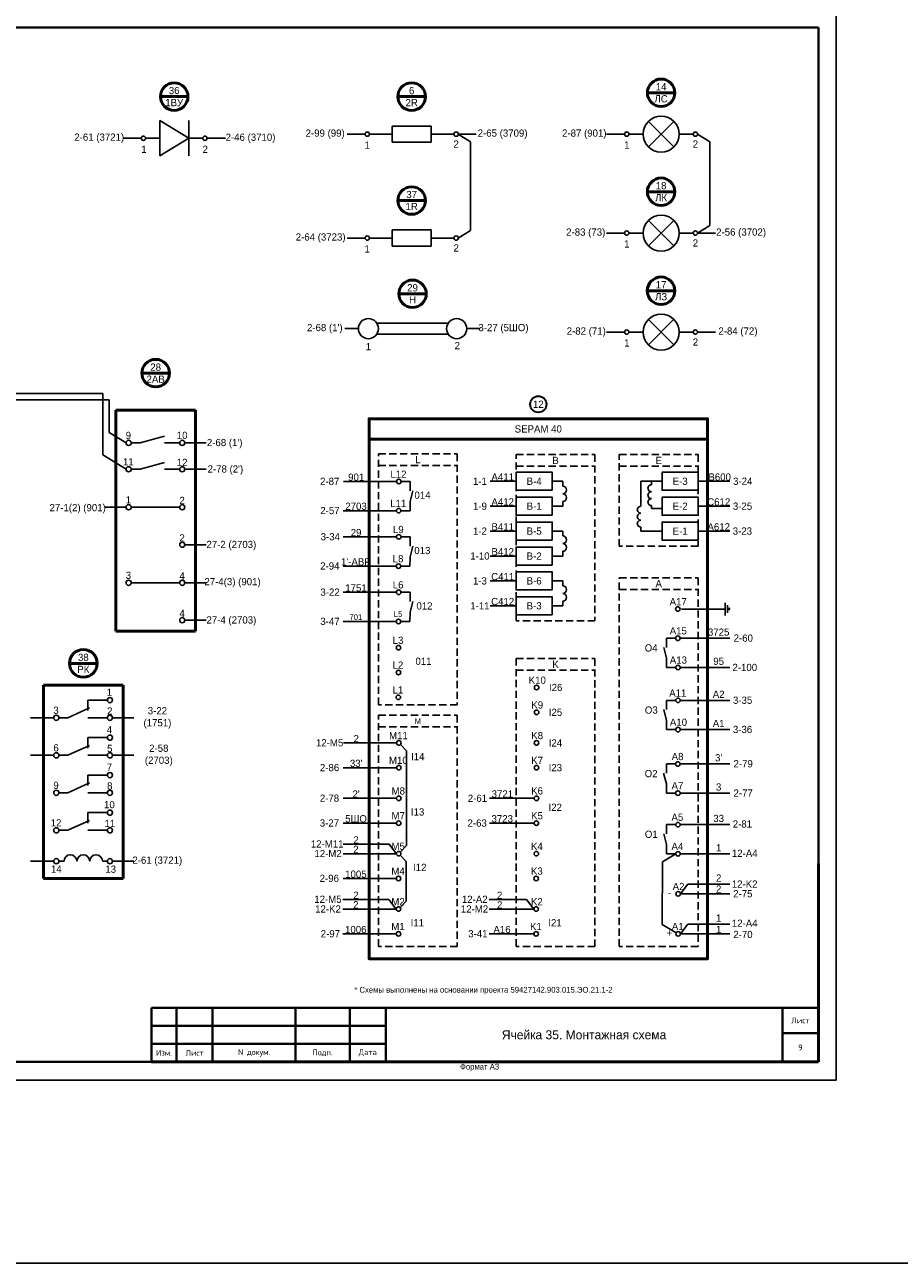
# Model space of a CAD drawing. Header units: millimetres. Extents: x 4897 to 12009, y -3017 to 2708.
# Tile 55 of 86: x 8818 to 9061, y -712 to -368. Entities that reach past the tile are written whole.
import ezdxf

# ---------------------------------------------------------------- set-up
doc = ezdxf.new("R2010")
doc.units = ezdxf.units.MM
doc.linetypes.add('JIS_02_2.0', pattern=[3, 2, -1])
doc.layers.add('основная 0.5', color=7, linetype='Continuous', lineweight=50)
doc.styles.add('SIMPLEX', font='txt', dxfattribs={"height": 5})

msp = doc.modelspace()

# ---------------------------------------------------------------- linework, layer by layer
for p, q in [((9043.04, -660.79), (9043.04, -363.74)), ((8855.43, -394.5), (8855.43, -404.34)), ((8855.43, -394.5), (8863.47, -399.42)), ((8863.47, -394.5), (8863.47, -404.34)), ((8912.38, -398.3), (8907.38, -398.3)), ((8913.58, -398.3), (8919.9, -398.3)), ((8919.9, -396.05), (8919.9, -400.56)), ((8930.73, -396.05), (8919.9, -396.05)), ((8930.73, -400.56), (8930.73, -396.05)), ((8930.73, -398.3), (8937.05, -398.3)), ((8938.24, -398.3), (8943.24, -398.3)), ((8938.24, -398.3), (8941.61, -400.38)), ((8984.37, -398.3), (8979.37, -398.3)), ((8989.49, -398.3), (8985.57, -398.3)), ((9003.41, -398.3), (8999.49, -398.3)), ((9004.61, -398.3), (9007.97, -400.38)), ((8845.23, -399.42), (8850.31, -399.42)), ((8851.51, -399.42), (8855.43, -399.42)), ((8863.47, -399.42), (8855.43, -404.34)), ((8863.47, -399.42), (8867.39, -399.42)), ((8868.59, -399.42), (8873.67, -399.42)), ((8919.9, -400.56), (8930.73, -400.56)), ((8941.61, -400.38), (8941.61, -425.05)), ((9007.97, -400.38), (9007.97, -423.68)), ((8919.9, -424.88), (8919.9, -429.39)), ((8930.73, -424.88), (8919.9, -424.88)), ((8930.73, -429.39), (8930.73, -424.88)), ((8938.24, -427.13), (8941.61, -425.05)), ((8984.37, -425.76), (8979.37, -425.76)), ((8989.49, -425.76), (8985.57, -425.76)), ((9003.41, -425.76), (8999.49, -425.76)), ((9004.61, -425.76), (9007.97, -423.68)), ((9004.61, -425.76), (9009.61, -425.76)), ((8912.38, -427.13), (8907.38, -427.13)), ((8913.58, -427.13), (8919.9, -427.13)), ((8919.9, -429.39), (8930.73, -429.39)), ((8930.73, -427.13), (8937.05, -427.13)), ((8906.78, -452.27), (8910.51, -452.27)), ((8915.66, -450.76), (8935.43, -450.76)), ((8940.58, -452.27), (8944.32, -452.27)), ((8984.37, -453.23), (8979.37, -453.23)), ((8989.49, -453.23), (8985.57, -453.23)), ((9003.41, -453.23), (8999.49, -453.23)), ((9004.61, -453.23), (9009.61, -453.23)), ((8915.66, -453.78), (8935.43, -453.78)), ((8775.45, -470.23), (8839.62, -470.23)), ((8839.62, -487.28), (8839.62, -470.23)), ((8777.27, -472.05), (8841.45, -472.05)), ((8841.45, -481.09), (8841.45, -472.05)), ((8846.09, -483.97), (8841.45, -481.09)), ((8847.53, -483.97), (8850.05, -483.97)), ((8856.72, -482.11), (8850.05, -483.97)), ((8856.72, -483.97), (8860.97, -483.97)), ((8862.41, -483.97), (8868.31, -483.97)), ((8846.09, -491.29), (8839.62, -487.28)), ((8847.53, -491.29), (8850.05, -491.29)), ((8856.72, -489.43), (8850.05, -491.29)), ((8856.72, -491.29), (8860.97, -491.29)), ((8862.41, -491.29), (8868.31, -491.29)), ((8921.14, -494.69), (8906.37, -494.69)), ((8924.9, -494.69), (8922.36, -494.69)), ((8924.9, -494.69), (8924.89, -497.24)), ((8954.28, -494.62), (8947.07, -494.62)), ((8964.28, -494.62), (8967.22, -494.62)), ((8967.22, -494.62), (8967.22, -495.94)), ((8994.77, -494.62), (8988.87, -494.62)), ((8988.87, -494.62), (8988.87, -501.55)), ((8991.82, -494.62), (8991.82, -495.59)), ((9004.77, -494.62), (9013.54, -494.62)), ((8925.67, -497.24), (8924.89, -500.24)), ((8924.89, -500.24), (8924.88, -502.79)), ((8954.28, -501.54), (8947.07, -501.54)), ((8964.28, -501.54), (8967.22, -501.54)), ((8967.22, -500.23), (8967.22, -501.54)), ((8991.82, -501.37), (8991.82, -502.19)), ((9004.77, -501.54), (9013.54, -501.54)), ((8840.19, -501.83), (8846.09, -501.83)), ((8847.53, -501.83), (8860.97, -501.83)), ((8921.08, -502.79), (8906.31, -502.79)), ((8924.88, -502.79), (8922.34, -502.79)), ((8994.77, -502.19), (8991.82, -502.19)), ((8994.77, -502.19), (8991.82, -502.19)), ((8954.28, -508.45), (8947.07, -508.45)), ((8964.28, -508.45), (8967.22, -508.45)), ((8967.22, -508.45), (8967.22, -509.77)), ((8988.87, -507.33), (8988.87, -508.45)), ((8994.77, -508.45), (8988.87, -508.45)), ((9004.77, -508.45), (9013.54, -508.45)), ((8921.1, -510.05), (8906.33, -510.05)), ((8924.86, -510.05), (8922.32, -510.05)), ((8924.86, -510.05), (8924.85, -512.61)), ((8862.41, -512.23), (8868.31, -512.23)), ((8925.63, -512.61), (8924.85, -515.61)), ((8954.28, -515.37), (8947.07, -515.37)), ((8964.28, -515.37), (8967.22, -515.37)), ((8967.22, -514.06), (8967.22, -515.37)), ((8921.04, -518.16), (8906.27, -518.16)), ((8924.84, -518.16), (8922.3, -518.16)), ((8924.85, -515.61), (8924.84, -518.16)), ((8954.28, -522.28), (8947.07, -522.28)), ((8964.28, -522.28), (8967.22, -522.28)), ((8967.22, -522.28), (8967.22, -523.6)), ((8847.53, -522.78), (8860.97, -522.78)), ((8862.41, -522.78), (8868.31, -522.78)), ((8921.06, -525.42), (8906.29, -525.42)), ((8924.86, -525.42), (8922.32, -525.42)), ((8924.86, -525.42), (8924.85, -527.98)), ((8925.63, -527.98), (8924.85, -530.98)), ((8954.28, -529.19), (8947.07, -529.19)), ((8964.28, -529.19), (8967.22, -529.19)), ((8967.22, -527.89), (8967.22, -529.19)), ((9012.22, -531.83), (9012.22, -528.33)), ((9012.92, -531.13), (9012.92, -529.03)), ((8924.85, -530.98), (8924.84, -533.53)), ((9000.12, -530.08), (9007.74, -530.08)), ((9012.22, -530.08), (9007.37, -530.08)), ((9013.23, -530.43), (9013.23, -529.73)), ((9013.23, -529.73), (9013.59, -530.08)), ((9013.23, -530.43), (9013.59, -530.08)), ((8862.41, -533.18), (8868.31, -533.18)), ((8921.04, -533.53), (8906.27, -533.53)), ((8924.84, -533.53), (8922.3, -533.53)), ((8995.97, -538.18), (8995.98, -540.74)), ((8995.97, -538.18), (8998.51, -538.18)), ((8999.77, -538.18), (9013.54, -538.18)), ((8995.2, -540.74), (8995.98, -543.74)), ((8995.98, -543.74), (8995.99, -546.29)), ((8995.99, -546.29), (8998.53, -546.29)), ((8999.79, -546.29), (9013.54, -546.29)), ((8840.91, -555.36), (8835.48, -555.36)), ((8835.48, -555.36), (8835.48, -558.25)), ((8996, -555.42), (8996.01, -557.97)), ((8996, -555.42), (8998.54, -555.42)), ((8999.8, -555.42), (9013.54, -555.42)), ((8835.95, -557.5), (8829.99, -560.26)), ((8995.23, -557.97), (8996.01, -560.97)), ((8819.6, -560.26), (8826.03, -560.26)), ((8827.47, -560.26), (8829.99, -560.26)), ((8840.91, -560.26), (8835.48, -560.26)), ((8842.34, -560.26), (8848.25, -560.26)), ((8996.01, -560.97), (8996.02, -563.53)), ((8996.02, -563.53), (8998.56, -563.53)), ((8999.82, -563.53), (9013.54, -563.53)), ((8840.91, -565.76), (8835.48, -565.76)), ((8835.48, -565.76), (8835.48, -568.65)), ((8835.95, -567.91), (8829.99, -570.67)), ((8921.14, -567.23), (8906.37, -567.23)), ((8922.2, -567.68), (8923.9, -569.43)), ((8923.9, -569.43), (8923.88, -595.71)), ((8819.6, -570.67), (8826.03, -570.67)), ((8827.47, -570.67), (8829.99, -570.67)), ((8840.91, -570.67), (8835.48, -570.67)), ((8842.34, -570.67), (8848.25, -570.67)), ((8995.96, -573.06), (8995.97, -575.61)), ((8995.96, -573.06), (8998.5, -573.06)), ((8999.76, -573.06), (9013.54, -573.06)), ((8840.91, -576.17), (8835.48, -576.17)), ((8835.48, -576.17), (8835.48, -579.06)), ((8921.12, -574.11), (8906.35, -574.11)), ((8995.19, -575.61), (8995.97, -578.61)), ((8835.95, -578.31), (8829.99, -581.07)), ((8995.97, -578.61), (8995.98, -581.16)), ((8827.47, -581.07), (8829.99, -581.07)), ((8840.91, -581.07), (8835.48, -581.07)), ((8921.1, -582.6), (8906.33, -582.6)), ((8959.28, -582.6), (8946.9, -582.6)), ((8995.98, -581.16), (8998.52, -581.16)), ((8999.78, -581.16), (9013.54, -581.16)), ((8840.91, -586.57), (8835.48, -586.57)), ((8835.48, -586.57), (8835.48, -589.46)), ((8835.95, -588.71), (8829.99, -591.47)), ((8921.08, -589.48), (8906.31, -589.48)), ((8959.26, -589.48), (8946.88, -589.48)), ((8996, -589.9), (8996.01, -592.45)), ((8996, -589.9), (8998.54, -589.9)), ((8999.8, -589.9), (9013.54, -589.9)), ((8827.47, -591.47), (8829.99, -591.47)), ((8840.91, -591.47), (8835.48, -591.47)), ((8995.23, -592.45), (8996.01, -595.45)), ((8919.04, -595.28), (8906.29, -595.28)), ((8921.06, -597.96), (8906.29, -597.96)), ((8921.06, -597.96), (8919.04, -595.28)), ((8923.88, -595.71), (8922.13, -597.51)), ((8996.01, -595.45), (8996.02, -598)), ((8826.03, -600.06), (8819.6, -600.06)), ((8828.89, -600.06), (8827.47, -600.06)), ((8839.57, -600.06), (8840.91, -600.06)), ((8842.34, -600.06), (8848.25, -600.06)), ((8922.13, -598.42), (8923.83, -600.17)), ((8923.83, -600.17), (8923.8, -611.12)), ((8994.84, -600.19), (8994.79, -617.6)), ((8998.56, -598), (8994.84, -600.19)), ((8996.02, -598), (8998.56, -598)), ((8999.82, -598), (9013.56, -598)), ((8921.04, -604.85), (8906.27, -604.85)), ((8999.84, -609.11), (9001.86, -606.42)), ((9001.86, -606.42), (9013.54, -606.42)), ((8919, -610.65), (8906.26, -610.65)), ((8921.02, -613.33), (8919, -610.65)), ((8923.8, -611.12), (8922.09, -612.88)), ((8957.18, -610.65), (8946.8, -610.65)), ((8959.21, -613.33), (8957.18, -610.65)), ((8999.84, -609.11), (9013.54, -609.11)), ((8921.02, -613.33), (8906.26, -613.33)), ((8959.21, -613.33), (8946.8, -613.33)), ((8994.79, -617.6), (8998.68, -619.9)), ((8999.85, -620.22), (9001.88, -617.53)), ((9001.88, -617.53), (9013.56, -617.53)), ((8921.01, -620.22), (8906.24, -620.22)), ((8959.19, -620.22), (8946.8, -620.22)), ((8999.85, -620.22), (9013.54, -620.22)), ((8623.03, -660.79), (9043.04, -660.79))]:
    msp.add_line(p, q)
at = {"lineweight": 40}
for p, q in [((8643.03, -368.74), (9038.12, -368.74)), ((9038.12, -368.74), (9038.12, -655.74)), ((8853.12, -640.74), (8918.12, -640.74)), ((9028.12, -640.74), (9028.12, -655.74)), ((8853.12, -645.74), (8918.12, -645.74)), ((9028.12, -647.74), (9038.12, -647.74)), ((8853.12, -650.74), (8918.12, -650.74)), ((8643.03, -655.74), (9038.12, -655.74))]:
    msp.add_line(p, q, dxfattribs=at)
at = {"lineweight": 50}
for p, q in [((8863.27, -387.88), (8855.63, -387.88)), ((8929.14, -387.88), (8921.49, -387.88)), ((8998.31, -386.82), (8990.66, -386.82)), ((8998.31, -414.28), (8990.66, -414.28)), ((8998.31, -414.28), (8990.66, -414.28)), ((8929.14, -416.71), (8921.49, -416.71)), ((8929.37, -442.59), (8921.72, -442.59)), ((8998.31, -441.75), (8990.66, -441.75)), ((8998.31, -441.75), (8990.66, -441.75)), ((8858.14, -464.61), (8850.49, -464.61)), ((8865.36, -474.89), (8843.27, -474.89)), ((8843.27, -474.89), (8843.27, -536.2)), ((8865.36, -474.89), (8865.36, -536.2)), ((8865.36, -536.2), (8843.27, -536.2)), ((8838.07, -545.15), (8830.43, -545.15)), ((8845.3, -551.19), (8823.2, -551.19)), ((8823.2, -551.19), (8823.2, -604.89)), ((8845.3, -551.19), (8845.3, -604.89)), ((8845.3, -604.89), (8823.2, -604.89))]:
    msp.add_line(p, q, dxfattribs=at)
at = {"color": 40, "true_color": 0xf8d731}
for p, q in [((8998.03, -401.83), (8990.95, -394.77)), ((8990.96, -401.85), (8998, -394.75)), ((8994.49, -398.3), (8994.49, -398.3))]:
    msp.add_line(p, q, dxfattribs=at)
at = {"color": 1}
for p, q in [((8998.03, -429.29), (8990.95, -422.23)), ((8990.96, -429.31), (8998, -422.21)), ((8994.49, -425.76), (8994.49, -425.76))]:
    msp.add_line(p, q, dxfattribs=at)
at = {"color": 3}
for p, q in [((8998.03, -456.76), (8990.95, -449.7)), ((8990.96, -456.78), (8998, -449.67)), ((8994.49, -453.23), (8994.49, -453.23))]:
    msp.add_line(p, q, dxfattribs=at)
at = {"linetype": 'JIS_02_2.0'}
for p, q in [((8916.1, -490.23), (8937.96, -490.23)), ((8954.28, -490.43), (8976.14, -490.43)), ((8982.9, -490.43), (9004.77, -490.43)), ((8982.9, -524.64), (9004.77, -524.64)), ((8954.28, -547.01), (8976.14, -547.01)), ((8916.1, -562.77), (8937.96, -562.77))]:
    msp.add_line(p, q, dxfattribs=at)
at = {"color": 9, "true_color": 0xd19cc7}
msp.add_lwpolyline([(5136.09, -194.91), (9658.66, -194.91), (9658.66, -711.61), (5136.09, -711.61)], close=True, dxfattribs=at)
at = {"lineweight": 50}
msp.add_lwpolyline([(8913.49, -477.26), (8913.49, -477.26), (9007.37, -477.26), (9007.37, -482.95), (8913.49, -482.95), (8913.49, -477.26)], dxfattribs=at)
msp.add_lwpolyline([(8913.49, -482.95), (9007.37, -482.95), (9007.37, -627.14), (8913.49, -627.14)], close=True, dxfattribs=at)
at = {"linetype": 'JIS_02_2.0'}
for points in [[(8937.96, -556.63), (8916.1, -556.63), (8916.1, -487.03), (8937.96, -487.03)], [(8976.14, -533.38), (8954.28, -533.38), (8954.28, -487.23), (8976.14, -487.23)], [(9004.77, -512.64), (8982.9, -512.64), (8982.9, -487.23), (9004.77, -487.23)], [(9004.77, -623.73), (8982.9, -623.73), (8982.9, -521.44), (9004.77, -521.44)], [(8976.14, -623.73), (8954.28, -623.73), (8954.28, -543.81), (8976.14, -543.81)], [(8937.96, -623.73), (8916.1, -623.73), (8916.1, -559.57), (8937.96, -559.57)]]:
    msp.add_lwpolyline(points, close=True, dxfattribs=at)
for points in [[(8964.28, -497.12), (8954.28, -497.12), (8954.28, -492.12), (8964.28, -492.12)], [(8964.28, -497.12), (8954.28, -497.12), (8954.28, -492.12), (8964.28, -492.12)], [(9004.77, -497.12), (8994.77, -497.12), (8994.77, -492.12), (9004.77, -492.12)], [(9004.77, -497.12), (8994.77, -497.12), (8994.77, -492.12), (9004.77, -492.12)], [(8964.28, -504.04), (8954.28, -504.04), (8954.28, -499.04), (8964.28, -499.04)], [(8964.28, -504.04), (8954.28, -504.04), (8954.28, -499.04), (8964.28, -499.04)], [(9004.77, -504.04), (8994.77, -504.04), (8994.77, -499.04), (9004.77, -499.04)], [(9004.77, -504.04), (8994.77, -504.04), (8994.77, -499.04), (9004.77, -499.04)], [(8964.28, -510.95), (8954.28, -510.95), (8954.28, -505.95), (8964.28, -505.95)], [(8964.28, -510.95), (8954.28, -510.95), (8954.28, -505.95), (8964.28, -505.95)], [(9004.77, -510.95), (8994.77, -510.95), (8994.77, -505.95), (9004.77, -505.95)], [(9004.77, -510.95), (8994.77, -510.95), (8994.77, -505.95), (9004.77, -505.95)], [(8964.28, -517.87), (8954.28, -517.87), (8954.28, -512.87), (8964.28, -512.87)], [(8964.28, -517.87), (8954.28, -517.87), (8954.28, -512.87), (8964.28, -512.87)], [(8964.28, -524.78), (8954.28, -524.78), (8954.28, -519.78), (8964.28, -519.78)], [(8964.28, -524.78), (8954.28, -524.78), (8954.28, -519.78), (8964.28, -519.78)], [(8964.28, -531.69), (8954.28, -531.69), (8954.28, -526.69), (8964.28, -526.69)], [(8964.28, -531.69), (8954.28, -531.69), (8954.28, -526.69), (8964.28, -526.69)]]:
    msp.add_lwpolyline(points, close=True)
at = {"const_width": 0.32}
msp.add_lwpolyline([(8991.67, -494.62, 0.994495), (8991.97, -494.62, 1.023578)], format="xyb", close=True, dxfattribs=at)
at = {"lineweight": 50}
for centre in [(8859.45, -387.88), (8925.31, -387.88), (8994.49, -386.82), (8994.49, -414.28), (8925.31, -416.71), (8925.55, -442.59), (8994.48, -441.75), (8854.31, -464.61), (8834.25, -545.15)]:
    msp.add_circle(centre, 3.82, dxfattribs=at)
for centre, radius in [((8994.49, -398.3), 5), ((8912.98, -398.3), 0.599), ((8937.65, -398.3), 0.599), ((8984.97, -398.3), 0.599), ((9004.01, -398.3), 0.599), ((8850.91, -399.42), 0.599), ((8867.99, -399.42), 0.599), ((8994.49, -425.76), 5), ((8984.97, -425.76), 0.599), ((9004.01, -425.76), 0.599), ((8912.98, -427.13), 0.599), ((8937.65, -427.13), 0.599), ((8913.31, -452.27), 2.79), ((8937.79, -452.27), 2.79), ((8994.49, -453.23), 5), ((8984.97, -453.23), 0.599), ((9004.01, -453.23), 0.599), ((8846.81, -483.97), 0.719), ((8861.69, -483.97), 0.719), ((8846.81, -491.29), 0.719), ((8861.69, -491.29), 0.719), ((8921.76, -494.69), 0.629), ((8846.81, -501.83), 0.719), ((8861.69, -501.83), 0.719), ((8921.71, -502.79), 0.629), ((8861.69, -512.23), 0.719), ((8921.73, -510.05), 0.629), ((8921.67, -518.16), 0.629), ((8846.81, -522.78), 0.719), ((8861.69, -522.78), 0.719), ((8921.69, -525.42), 0.629), ((8861.69, -533.18), 0.719), ((8999.12, -530.08), 0.629), ((8921.67, -533.53), 0.629), ((8999.14, -538.18), 0.629), ((8921.65, -540.79), 0.629), ((8999.16, -546.29), 0.629), ((8921.64, -547.67), 0.629), ((8959.96, -551.86), 0.629), ((8841.63, -555.36), 0.719), ((8921.62, -554.56), 0.629), ((8999.17, -555.42), 0.629), ((8826.75, -560.26), 0.719), ((8841.63, -560.26), 0.719), ((8959.96, -558.74), 0.629), ((8999.19, -563.53), 0.629), ((8841.63, -565.76), 0.719), ((8921.76, -567.23), 0.629), ((8959.94, -567.23), 0.629), ((8826.75, -570.67), 0.719), ((8841.63, -570.67), 0.719), ((8921.75, -574.11), 0.629), ((8959.93, -574.11), 0.629), ((8999.13, -573.06), 0.629), ((8841.63, -576.17), 0.719), ((8826.75, -581.07), 0.719), ((8841.63, -581.07), 0.719), ((8999.15, -581.16), 0.629), ((8921.73, -582.6), 0.629), ((8959.91, -582.6), 0.629), ((8841.63, -586.57), 0.719), ((8826.75, -591.47), 0.719), ((8841.63, -591.47), 0.719), ((8921.71, -589.48), 0.629), ((8959.89, -589.48), 0.629), ((8999.17, -589.9), 0.629), ((8921.69, -597.96), 0.629), ((8959.87, -597.96), 0.629), ((8999.19, -598), 0.629), ((8826.75, -600.06), 0.719), ((8841.63, -600.06), 0.719), ((8921.67, -604.85), 0.629), ((8959.85, -604.85), 0.629), ((8999.21, -609.11), 0.629), ((8921.65, -613.33), 0.629), ((8959.83, -613.33), 0.629), ((8921.64, -620.22), 0.629), ((8959.82, -620.22), 0.629), ((8999.23, -620.22), 0.629)]:
    msp.add_circle(centre, radius)
at = {"lineweight": 30}
msp.add_circle((8960.43, -473.25), 2.25, dxfattribs=at)
at = {"linetype": 'Continuous', "lineweight": 25, "ltscale": 4.8}
for centre, radius, start, end in [((8967.2, -497.01), 1.07, 270.8278, 89.0239), ((8967.21, -499.16), 1.07, 270.5198, 89.6285), ((8991.8, -496.55), 0.964, 88.781, 271.5494), ((8991.8, -498.48), 0.964, 88.781, 271.5494), ((8988.85, -502.51), 0.964, 88.781, 271.5494), ((8991.8, -500.41), 0.964, 88.781, 270.8886), ((8988.85, -504.44), 0.964, 88.781, 271.5494), ((8988.86, -506.36), 0.964, 88.781, 270.8886), ((8967.2, -510.84), 1.07, 270.8278, 89.0239), ((8967.21, -512.99), 1.07, 270.5198, 89.6285), ((8967.2, -524.67), 1.07, 270.8278, 89.0239), ((8967.21, -526.82), 1.07, 270.5198, 89.6285)]:
    msp.add_arc(centre, radius, start, end, dxfattribs=at)
for centre in [(8830.67, -600.06), (8834.23, -600.06), (8837.79, -600.06)]:
    msp.add_arc(centre, 1.78, 0, 180)
at = {"layer": 'основная 0.5'}
for p, q in [((9038.12, -655.74), (9038.12, -600.74)), ((8853.12, -655.74), (9038.12, -655.74))]:
    msp.add_line(p, q, dxfattribs=at)
at = {"layer": 'основная 0.5', "lineweight": 40}
for p, q in [((8853.12, -640.74), (8853.12, -655.74)), ((8860.12, -655.74), (8860.12, -640.74)), ((8870.12, -655.74), (8870.12, -640.74)), ((8893.12, -655.74), (8893.12, -640.74)), ((8908.12, -655.74), (8908.12, -640.74)), ((8918.12, -655.74), (8918.12, -640.74)), ((8918.12, -640.74), (9038.12, -640.74))]:
    msp.add_line(p, q, dxfattribs=at)

# ---------------------------------------------------------------- texts
at = {"style": 'SIMPLEX'}
for s, p in [('1', (8850.31, -403.51)), ('2', (8867.33, -403.51))]:
    msp.add_text(s, height=2, dxfattribs=at).set_placement(p)
at = {"attachment_point": 5, "style": 'SIMPLEX'}
for s, insert, char_height, width in [('14\\PЛС', (8994.49, -386.82), 2, 13.7171), ('\\pt8;36\\P1ВУ', (8859.45, -387.88), 2, 4.8313), ('6\\P2R', (8925.31, -387.88), 2, 4.9991), ('2-61 (3721)', (8838.66, -399.42), 2, 13.7171), ('2-46 (3710)', (8880.62, -399.44), 2, 14.2223), ('2-99 (99)', (8901.32, -398.3), 2, 13.7171), ('2-65 (3709)', (8950.53, -398.3), 2, 13.7171), ('2-87 (901)', (8973.19, -398.3), 2, 13.7171), ('1', (8912.98, -401.32), 2, 13.1618), ('2', (8937.65, -401.04), 2, 13.1618), ('1', (8984.97, -401.32), 2, 13.1618), ('2', (9004.01, -401.04), 2, 13.1618), ('18\\PЛК', (8994.49, -414.28), 2, 13.7171), ('37\\P1R', (8925.31, -416.71), 2, 13.7171), ('2-64 (3723)', (8900.07, -427.13), 2, 13.7171), ('2-83 (73)', (8973.59, -425.76), 2, 13.7171), ('2-56 (3702)', (9016.67, -425.76), 2, 15.0451), ('1', (8912.98, -430.15), 2, 13.1618), ('2', (8937.65, -429.87), 2, 13.1618), ('1', (8984.97, -428.78), 2, 13.1618), ('2', (9004.01, -428.5), 2, 13.1618), ('29\\PН', (8925.55, -442.59), 2, 13.7171), ('17\\PЛЗ', (8994.48, -441.75), 2, 13.7171), ('3-27 (5ШО)', (8950.77, -452.27), 2, 13.7171), ("2-68 (1')", (8901.22, -452.27), 2, 13.7171), ('\\pt10;2-82 (71)', (8973.73, -453.23), 2, 13.7171), ('2-84 (72)', (9015.8, -453.23), 2, 13.7171), ('1', (8913.31, -457.25), 2, 13.1618), ('2', (8937.97, -456.97), 2, 13.1618), ('1', (8984.97, -456.24), 2, 13.1618), ('2', (9004.01, -455.97), 2, 13.1618), ('28\\P2АВ', (8854.31, -464.61), 2, 13.7171), ('12', (8960.43, -473.25), 2, 4.6046), ('9', (8846.75, -481.91), 2, 2.4873), ('10', (8861.65, -481.89), 2, 2.4873), ('SEPAM 40', (8960.43, -480.11), 2, 93.8727), ("2-68 (1')", (8873.45, -484.17), 2, 12.5391), ('11', (8846.75, -489.22), 2, 2.4873), ('\\pt2;L', (8927.03, -488.63), 2, 21.8634), ('\\pt2;B', (8965.21, -488.83), 2, 21.8634), ('\\pt2;E', (8993.83, -488.83), 2, 21.8634), ('12', (8861.65, -489.39), 2, 2.4873), ("\\pt10;2-78 (2')", (8873.65, -491.51), 2, 12.266), ('L12', (8921.64, -492.65), 2, 4.6655), ('\\pt2;2-87', (8902.58, -494.66), 2, 4.6655), ('\\pt2;901', (8909.93, -493.49), 2, 4.6655), ('\\pt2;1-1', (8944.24, -494.62), 2, 4.6655), ('\\pt2;A411', (8950.56, -493.42), 2, 4.6655), ('B-4', (8959.28, -494.62), 2, 9.9995), ('E-3', (8999.77, -494.62), 2, 9.9995), ('\\pt2;B600', (9010.73, -493.45), 2, 7.1086), ('\\pt2;3-24', (9017.12, -494.62), 2, 5.2048), ('\\pt2;014', (8928.31, -498.48), 2, 4.6655), ('27-1(2) (901)', (8832.68, -502.24), 2, 15.2573), ('1', (8846.75, -499.77), 2, 2.4873), ('2', (8861.65, -499.93), 2, 2.4873), ('\\pt2;2-57', (8902.65, -502.76), 2, 4.6655), ('\\pt2;2703', (8909.88, -501.57), 2, 4.6655), ('\\pt2;L11', (8921.58, -500.75), 2, 4.6655), ('\\pt2;1-9', (8944.24, -501.54), 2, 4.6655), ('\\pt2;A412', (8950.56, -500.34), 2, 4.6655), ('B-1', (8959.28, -501.54), 2, 9.9995), ('E-2', (8999.77, -501.54), 2, 9.9995), ('\\pt2;C612', (9010.47, -500.37), 2, 6.5281), ('\\pt2;3-25', (9017.06, -501.54), 2, 6.4502), ('\\pt2;29', (8909.9, -508.86), 2, 4.6655), ('L9', (8921.6, -508.01), 2, 4.6655), ('\\pt2;1-2', (8944.24, -508.45), 2, 4.6655), ('\\pt2;B411', (8950.56, -507.25), 2, 4.6655), ('B-5', (8959.28, -508.45), 2, 9.9995), ('E-1', (8999.77, -508.45), 2, 9.9995), ('\\pt2;A612', (9010.47, -507.28), 2, 6.3782), ('\\pt2;3-23', (9017.03, -508.45), 2, 6.6065), ('2', (8861.65, -510.33), 2, 2.4873), ('\\pt10;27-2 (2703)', (8875.31, -512.45), 2, 13.4447), ('\\pt2;3-34', (8902.75, -510.02), 2, 4.6655), ('\\pt2;L8', (8921.54, -516.12), 2, 4.6655), ('\\pt2;013', (8928.27, -513.85), 2, 4.6655), ('\\pt2;1-10', (8944.24, -515.37), 2, 4.6655), ('\\pt2;B412', (8950.56, -514.17), 2, 4.6655), ('B-2', (8959.28, -515.37), 2, 9.9995), ('\\pt2;2-94', (8902.62, -518.13), 2, 6.2087), ("\\pt2;1'-АВР", (8909.84, -516.96), 2, 4.6655), ('3', (8846.75, -520.72), 2, 2.4873), ('4', (8861.65, -520.88), 2, 2.4873), ('27-4(3) (901)', (8875.63, -522.78), 2, 16.7719), ('L6', (8921.56, -523.38), 2, 4.6655), ('\\pt2;1-3', (8944.24, -522.28), 2, 3.7407), ('\\pt2;C411', (8950.56, -521.08), 2, 4.6655), ('B-6', (8959.28, -522.28), 2, 9.9995), ('\\pt2;A', (8993.83, -523.04), 2, 21.8634), ('\\pt2;3-22', (8902.67, -525.39), 2, 4.6655), ('\\pt2;1751', (8909.86, -524.23), 2, 4.6655), ('\\pt2;012', (8928.86, -529.22), 2, 4.6655), ('\\pt2;1-11', (8944.24, -529.19), 2, 6.4853), ('\\pt2;C412', (8950.56, -528), 2, 4.6655), ('B-3', (8959.28, -529.19), 2, 9), ('\\pt2;A17', (8999.24, -528.04), 2, 9), ('4', (8861.65, -531.28), 2, 2.4873), ('\\pt10;27-4 (2703)', (8875.31, -533.4), 2, 13.4447), ('\\pt2;3-47', (8902.66, -533.5), 2, 4.6655), ('\\pt1.6;701', (8909.84, -532.33), 1.6, 9), ('\\pt1.6;L5', (8921.54, -531.49), 1.6, 9), ('\\pt2;A15', (8999.26, -536.14), 2, 9), ('\\pt2;3725', (9010.45, -536.49), 2, 6.1744), ('\\pt2;L3', (8921.53, -538.75), 2, 4.6655), ('\\pt2;2-60', (9017.28, -538.15), 2, 9), ('38\\PРК', (8834.25, -545.15), 2, 13.7171), ('О4', (8991.73, -540.88), 2, 9), ('\\pt2;L2', (8921.51, -545.63), 2, 4.6655), ('\\pt2;011', (8928.59, -544.59), 2, 4.6655), ('\\pt2;K', (8965.21, -545.41), 2, 9), ('\\pt2;A13', (8999.28, -544.25), 2, 9), ('\\pt2;95', (9010.45, -544.59), 2, 6.1744), ('\\pt2;2-100', (9017.7, -546.29), 2, 7.7448), ('K10', (8960.14, -549.82), 2, 9), ('1', (8841.48, -553.16), 2, 2.4873), ('\\pt2;L1', (8921.49, -552.52), 2, 4.6655), ('\\pt2;I26', (8965.25, -551.86), 2, 9), ('\\pt2;A11', (8999.13, -553.38), 2, 9), ('\\pt2;A2', (9010.45, -553.72), 2, 6.1744), ('\\pt2;K9', (8960.14, -556.7), 2, 9), ('\\pt2;3-35', (9017.1, -555.39), 2, 9), ('3', (8826.68, -558.2), 2, 2.4873), ('2', (8841.59, -558.36), 2, 2.4873), ('3-22 (1751)', (8854.8, -560.26), 2, 12.5391), ('\\pt2;I25', (8965.2, -558.74), 2, 9), ('О3', (8991.76, -558.12), 2, 9), ('4', (8841.48, -563.56), 2, 2.4873), ('\\pt1.6;M', (8927.03, -561.17), 1.6, 21.8634), ('A10', (8999.31, -561.49), 2, 9), ('\\pt2;A1', (9010.45, -561.83), 2, 6.1744), ('\\pt2;3-36', (9017.08, -563.5), 2, 9), ('\\pt2;12-M5', (8902.56, -567.2), 2, 9), ('\\pt2;2', (8909.93, -566.03), 2, 9), ('M11', (8921.64, -565.19), 2, 9), ('K8', (8960.12, -565.19), 2, 9), ('\\pt2;I24', (8965.18, -567.23), 2, 9), ('6', (8826.68, -568.6), 2, 2.4873), ('5', (8841.59, -568.77), 2, 2.4873), ('2-58 (2703)', (8855.18, -570.67), 2, 12.266), ('\\pt2;I14', (8927, -571.02), 2, 9), ('\\pt2;A8', (8999.06, -571.02), 2, 9), ("\\pt2;3'", (9010.45, -571.36), 2, 6.1744), ('7', (8841.48, -573.96), 2, 2.4873), ('\\pt2;2-86', (8902.54, -574.08), 2, 9), ("\\pt2;33'", (8909.92, -572.91), 2, 9), ('\\pt2;M10', (8921.62, -572.07), 2, 9), ('\\pt2;K7', (8960.1, -572.07), 2, 9), ('\\pt2;I23', (8965.16, -574.11), 2, 9), ('\\pt2;2-79', (9017.24, -573.03), 2, 9), ('О2', (8991.72, -575.75), 2, 9), ('9', (8826.68, -579.01), 2, 2.4873), ('8', (8841.59, -579.17), 2, 2.4873), ("\\pt2;2'", (8909.9, -581.4), 2, 9), ('M8', (8921.6, -580.56), 2, 9), ('\\pt2;3721', (8950.46, -581.4), 2, 9), ('K6', (8960.09, -580.56), 2, 9), ('\\pt2;A7', (8999.02, -579.12), 2, 9), ('\\pt2;3', (9010.45, -579.47), 2, 6.1744), ('\\pt2;2-77', (9017.24, -581.13), 2, 9), ('10', (8841.48, -584.36), 2, 2.4873), ('\\pt2;2-78', (8902.52, -582.57), 2, 9), ('\\pt2;2-61', (8943.55, -582.6), 2, 4.9233), ('\\pt2;I22', (8965.14, -585.08), 2, 9), ('\\pt2;5ШО', (8909.88, -588.28), 2, 9), ('\\pt2;M7', (8921.58, -587.44), 2, 9), ('\\pt2;I13', (8926.96, -586.39), 2, 9), ('\\pt2;3723', (8950.44, -588.28), 2, 9), ('\\pt2;K5', (8960.07, -587.44), 2, 9), ('\\pt2;A5', (8999, -587.86), 2, 9), ('\\pt2;33', (9010.45, -588.2), 2, 6.1744), ('12', (8826.68, -589.41), 2, 2.4873), ('11', (8841.59, -589.57), 2, 2.4873), ('\\pt2;3-27', (8902.5, -589.45), 2, 9), ('\\pt2;2-63', (8943.48, -589.48), 2, 6.662), ('\\pt2;2-81', (9017.04, -589.74), 2, 6.3409), ('\\pt2;12-M11', (8901.87, -595.25), 2, 9), ('\\pt2;2', (8909.9, -594.14), 2, 9), ('О1', (8991.76, -592.59), 2, 9), ('\\pt2;12-M2', (8902.13, -597.93), 2, 9), ('\\pt2;2', (8909.86, -596.77), 2, 9), ('M5', (8921.56, -595.92), 2, 9), ('K4', (8960.05, -595.92), 2, 9), ('\\pt2;A4', (8999, -595.96), 2, 9), ('\\pt2;1', (9010.47, -596.31), 2, 6.1744), ('\\pt2;12-A4', (9017.69, -597.85), 2, 6.3409), ('14', (8826.75, -602.24), 2, 2.4873), ('13', (8841.83, -602.28), 2, 2.2981), ('2-61 (3721)', (8854.76, -600.06), 2, 15.1366), ('\\pt2;I12', (8927.55, -601.76), 2, 9), ('\\pt2;2-96', (8902.47, -604.82), 2, 9), ('\\pt2;1005', (8909.84, -603.65), 2, 9), ('\\pt2;M4', (8921.54, -602.81), 2, 9), ('\\pt2;K3', (8960.03, -602.81), 2, 9), ('\\pt2;2', (9010.45, -604.73), 2, 6.1744), ('\\pt2;A2', (8999.33, -607.07), 2, 9), ('\\pt2;2', (9010.45, -607.77), 2, 6.1744), ('\\pt2;12-K2', (9017.66, -606.39), 2, 9), ('\\pt2;2-75', (9017.16, -609.08), 2, 9), ('\\pt2;12-M5', (8902.09, -610.62), 2, 9), ('\\pt2;2', (8909.82, -612.14), 2, 9), ('\\pt2;2', (8909.87, -609.5), 2, 9), ('\\pt2;M2', (8921.53, -611.29), 2, 9), ('\\pt2;12-A2', (8942.81, -610.62), 2, 9), ('\\pt2;2', (8949.71, -609.5), 2, 9), ('\\pt2;2', (8949.71, -612.19), 2, 9), ('\\pt2;K2', (8960.03, -611.29), 2, 9), ('\\pt2;-', (8996.79, -608.82), 2, 9), ('\\pt2;12-K2', (8902.1, -613.3), 2, 9), ('\\pt2;12-M2', (8942.74, -613.3), 2, 9), ('\\pt2;1', (9010.47, -615.83), 2, 6.1744), ('\\pt2;1006', (8909.81, -619.02), 2, 9), ('\\pt2;M1', (8921.51, -618.18), 2, 9), ('\\pt2;I11', (8926.89, -617.13), 2, 9), ('A16', (8950.37, -619.02), 2, 9), ('\\pt2;K1', (8959.79, -618.18), 2, 9), ('\\pt2;I21', (8965.07, -617.13), 2, 9), ('\\pt2;A1', (8999.1, -618.18), 2, 9), ('\\pt2;1', (9010.45, -618.99), 2, 6.1744), ('\\pt2;12-A4', (9017.68, -617.26), 2, 9), ('\\pt2;2-97', (8902.77, -620.18), 2, 9), ('\\pt2;3-41', (8943.67, -620.18), 2, 9), ('\\pt2;+', (8996.81, -619.94), 2, 9), ('\\pt2;2-70', (9017.19, -620.39), 2, 5.677)]:
    msp.add_mtext(s, dxfattribs=dict(at, insert=insert, char_height=char_height, width=width))
at = {"lineweight": 35, "attachment_point": 5, "line_spacing_factor": 0.8, "style": 'SIMPLEX'}
for s, insert, char_height, width in [('\\pi-4.8,l6.4,t6.4;*^IСхемы выполнены на основании проекта 59427142.903.015.ЭО.21.1-2', (8944.41, -635.97), 1.6, 185), ('{\\Fromans|c204;Лист}', (9033.12, -644.24), 1.6, 10), ('Ячейка 35. Монтажная схема', (8973.12, -648.24), 2.5, 110), ('{\\Fromans|c204;Изм.}', (8856.62, -653.24), 1.6, 7), ('{\\Fromans|c204;Лист}', (8865.12, -653.24), 1.6, 10), ('{\\Fromans|c0;N \\Fromans|c204;докум.}', (8881.62, -653.24), 1.6, 23), ('{\\Fromans|c204;Подп.}', (8900.62, -653.24), 1.6, 15), ('{\\Fromans|c204;Дата}', (8913.12, -653.24), 1.6, 10), ('{\\Fromans|c204;9}', (9033.12, -651.74), 1.6, 10.1667)]:
    msp.add_mtext(s, dxfattribs=dict(at, insert=insert, char_height=char_height, width=width))
at = {"lineweight": 30, "insert": (8938.72, -656.26), "char_height": 1.6, "attachment_point": 1, "style": 'SIMPLEX'}
msp.add_mtext_dynamic_manual_height_columns('Формат А3', width=45.8537, gutter_width=12.5, heights=[0], dxfattribs=at)

doc.saveas('drawing.dxf')
